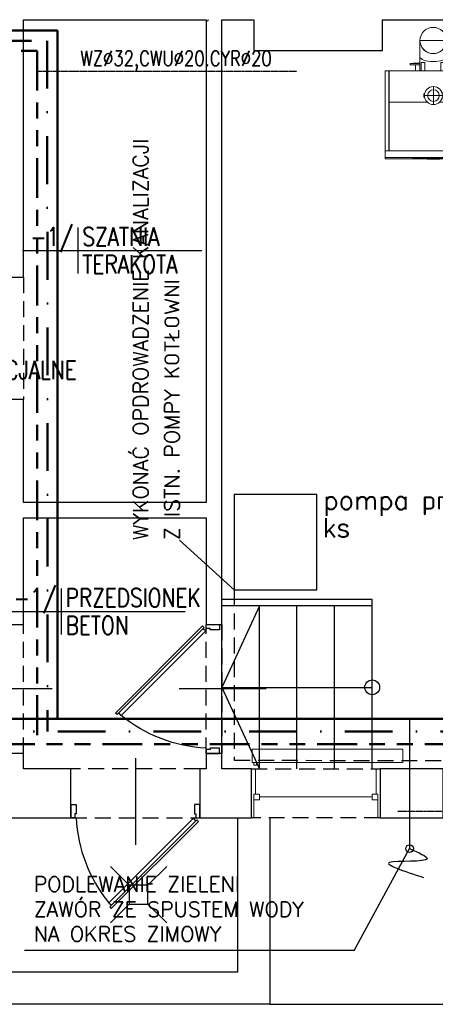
# Model space of a CAD drawing. Header units: millimetres. Extents: x 116 to 15750, y -6945 to 9999.
# Tile 99 of 150: x 3495 to 3826, y 833 to 1619. Entities that reach past the tile are written whole.
import ezdxf
from ezdxf.enums import TextEntityAlignment as Align

# ---------------------------------------------------------------- set-up
doc = ezdxf.new("R2010")
doc.units = ezdxf.units.MM
for name, pattern in [('ACAD_ISO12W100', [21, 12, -3, 0, -3, 0, -3]), ('DASHDOT', [25.4, 12.7, -6.35, 0, -6.35]), ('DASHED', [19.05, 12.7, -6.35]), ('DASHED2', [0.375, 0.25, -0.125]), ('Podwójna kreska', [42.8625, 15.875, -4.7625, 6.35, -4.7625, 6.35, -4.7625])]:
    doc.linetypes.add(name, pattern=pattern)
doc.layers.get('0').update_dxf_attribs({"color": 252})
for name, color, linetype in [('1-OPIS-POM', 252, 'Continuous'), ('1-SCIANA', 252, 'Continuous'), ('I-DRZWI', 252, 'Continuous'), ('I-MEBLE', 252, 'Continuous'), ('I-NAD', 252, 'DASHED'), ('I-OKNA', 252, 'Continuous'), ('I-SCIANA', 252, 'Continuous'), ('I-WIDOK', 252, 'Continuous'), ('IS cwu', 3, 'DASHDOT'), ('IS cwu cyrkulacja', 3, 'ACAD_ISO12W100'), ('IS KAN_S_OPIS', 2, 'Continuous'), ('IS KAN_SAN_RURY', 1, 'Continuous'), ('IS opis woda', 7, 'DASHED2'), ('IS WODA opis', 2, 'Continuous'), ('MK_IS W_CWU', 5, 'DASHED'), ('MK_IS W_Z', 5, 'Continuous')]:
    doc.layers.add(name, color=color, linetype=linetype)
doc.layers.add('I-C.O', color=252, linetype='Continuous', lineweight=15)
doc.layers.add('IS woda w', color=5, linetype='Continuous', lineweight=40)
doc.styles.add('ROMANS', font='romans.shx', dxfattribs={"width": 0.75})
doc.styles.get("Standard").update_dxf_attribs({"font": 'simplex.shx'})
doc.styles.add('TECH', font='simplex.shx')

# ---------------------------------------------------------------- blocks, each defined once
blk = doc.blocks.new('ege')
at = {"lineweight": 0}
for points in [[(3812.13, 1503.03), (3811.94, 1505.16), (3811.35, 1507.15), (3810.4, 1508.94), (3809.13, 1510.5), (3807.58, 1511.78), (3805.79, 1512.75), (3803.82, 1513.36), (3801.7, 1513.57), (3799.6, 1513.36), (3797.64, 1512.75), (3795.86, 1511.78), (3794.31, 1510.5), (3793.02, 1508.94), (3792.04, 1507.15), (3791.4, 1505.16), (3791.15, 1503.03)], [(3970.35, 1503.03), (3970.15, 1505.16), (3969.55, 1507.15), (3968.59, 1508.94), (3967.32, 1510.5), (3965.77, 1511.78), (3963.99, 1512.75), (3962.02, 1513.36), (3959.91, 1513.57), (3957.8, 1513.36), (3955.83, 1512.75), (3954.05, 1511.78), (3952.5, 1510.5), (3951.21, 1508.94), (3950.23, 1507.15), (3949.61, 1505.16), (3949.37, 1503.03)], [(3791.15, 1503.03), (3791.36, 1501.18), (3791.86, 1499.43), (3792.65, 1497.8), (3793.69, 1496.34), (3794.96, 1495.06), (3796.43, 1494.01), (3798.08, 1493.22), (3799.87, 1492.71)], [(3791.15, 1490.12), (3791.15, 1503.03)], [(3791.15, 1503.03), (3791.4, 1500.94), (3792.04, 1498.99), (3793.02, 1497.22), (3794.31, 1495.68), (3795.86, 1494.4), (3797.64, 1493.43), (3799.6, 1492.82), (3801.7, 1492.6), (3803.82, 1492.82), (3805.79, 1493.43), (3807.58, 1494.4), (3809.13, 1495.68), (3810.4, 1497.22), (3811.35, 1498.99), (3811.94, 1500.94), (3812.13, 1503.03)], [(3791.15, 1503.03), (3812.02, 1503.03)], [(3803.52, 1492.71), (3805.34, 1493.22), (3807, 1494.01), (3808.48, 1495.06), (3809.74, 1496.34), (3810.77, 1497.8), (3811.53, 1499.43), (3811.99, 1501.18), (3812.13, 1503.03)], [(3812.13, 1490.12), (3812.13, 1503.03)], [(3949.37, 1503.03), (3949.56, 1501.18), (3950.06, 1499.43), (3950.84, 1497.8), (3951.88, 1496.34), (3953.15, 1495.06), (3954.63, 1494.01), (3956.28, 1493.22), (3958.08, 1492.71)], [(3949.37, 1490.12), (3949.37, 1503.03)], [(3949.37, 1503.03), (3949.61, 1500.94), (3950.23, 1498.99), (3951.21, 1497.22), (3952.5, 1495.68), (3954.05, 1494.4), (3955.83, 1493.43), (3957.8, 1492.82), (3959.91, 1492.6), (3962.02, 1492.82), (3963.99, 1493.43), (3965.77, 1494.4), (3967.32, 1495.68), (3968.59, 1497.22), (3969.55, 1498.99), (3970.15, 1500.94), (3970.35, 1503.03)], [(3949.37, 1503.03), (3970.13, 1503.03)], [(3961.63, 1492.71), (3963.47, 1493.22), (3965.15, 1494.01), (3966.64, 1495.06), (3967.92, 1496.34), (3968.95, 1497.8), (3969.72, 1499.43), (3970.19, 1501.18), (3970.35, 1503.03)], [(3970.35, 1490.12), (3970.35, 1503.03)], [(3791.15, 1478.94), (3791.15, 1490.12)], [(3791.15, 1490.12), (3791.4, 1489.36), (3792.04, 1488.64), (3793.02, 1487.98), (3794.31, 1487.41), (3795.86, 1486.93), (3797.64, 1486.57), (3799.6, 1486.34), (3801.7, 1486.25), (3803.82, 1486.34), (3805.79, 1486.57), (3807.58, 1486.93), (3809.13, 1487.41), (3810.4, 1487.98), (3811.35, 1488.64), (3811.94, 1489.36), (3812.13, 1490.12)], [(3795.13, 1478.94), (3795.13, 1485.5), (3792.23, 1485.5)], [(3792.23, 1478.94), (3792.23, 1485.5)], [(3795.13, 1478.94), (3795.13, 1485.5)], [(3812.34, 1478.94), (3812.34, 1485.5), (3807.83, 1485.5)], [(3807.83, 1478.94), (3807.83, 1485.5)], [(3812.13, 1485.5), (3812.13, 1490.12)], [(3812.34, 1478.94), (3812.34, 1485.5)], [(3949.37, 1478.94), (3949.37, 1490.12)], [(3949.37, 1490.12), (3949.61, 1489.36), (3950.23, 1488.64), (3951.21, 1487.98), (3952.5, 1487.41), (3954.05, 1486.93), (3955.83, 1486.57), (3957.8, 1486.34), (3959.91, 1486.25), (3962.02, 1486.34), (3963.99, 1486.57), (3965.77, 1486.93), (3967.32, 1487.41), (3968.59, 1487.98), (3969.55, 1488.64), (3970.15, 1489.36), (3970.35, 1490.12)], [(3953.35, 1478.94), (3953.35, 1485.5), (3950.34, 1485.5)], [(3950.34, 1478.94), (3950.34, 1485.5)], [(3953.35, 1478.94), (3953.35, 1485.5)], [(3970.56, 1478.94), (3970.56, 1485.5), (3966.04, 1485.5)], [(3966.04, 1478.94), (3966.04, 1485.5)], [(3970.35, 1485.5), (3970.35, 1490.12)], [(3970.56, 1478.94), (3970.56, 1485.5)], [(3763.4, 1414.94), (3763.4, 1478.83)], [(3763.4, 1478.83), (3766.42, 1478.83)], [(3766.42, 1478.83), (3766.42, 1414.94)], [(3766.52, 1478.94), (3837.3, 1478.94)], [(3766.52, 1453.98), (3766.52, 1478.94)], [(3791.15, 1484.75), (3783.41, 1484.75)], [(3783.41, 1483.56), (3783.41, 1484.75)], [(3791.15, 1483.56), (3783.41, 1483.56)], [(3791.15, 1484.96), (3785.99, 1484.96)], [(3785.99, 1484.75), (3785.99, 1484.96)], [(3787.5, 1478.94), (3787.5, 1483.56)], [(3813.42, 1478.94), (3813.42, 1484.1), (3812.34, 1484.1)], [(3813.42, 1478.94), (3813.42, 1484.1)], [(3837.3, 1478.94), (3837.3, 1453.98)], [(3837.3, 1414.94), (3837.3, 1478.83)], [(3840.42, 1478.83), (3837.3, 1478.83)], [(3840.42, 1478.83), (3840.42, 1414.94)], [(3921.52, 1414.94), (3921.52, 1478.83)], [(3921.52, 1478.83), (3924.63, 1478.83)], [(3924.63, 1478.94), (3995.41, 1478.94)], [(3924.63, 1453.98), (3924.63, 1478.94)], [(3924.63, 1478.83), (3924.63, 1414.94)], [(3949.37, 1484.75), (3941.63, 1484.75)], [(3941.63, 1483.56), (3941.63, 1484.75)], [(3949.37, 1483.56), (3941.63, 1483.56)], [(3949.37, 1484.96), (3944.21, 1484.96)], [(3944.21, 1484.75), (3944.21, 1484.96)], [(3945.72, 1478.94), (3945.72, 1483.56)], [(3960.02, 1451.51), (3960.02, 1480.01)], [(3971.53, 1478.94), (3971.53, 1484.1), (3970.56, 1484.1)], [(3971.53, 1478.94), (3971.53, 1484.1)], [(3995.41, 1478.94), (3995.41, 1453.98)], [(3995.52, 1414.94), (3995.52, 1478.83)], [(3998.63, 1478.83), (3995.52, 1478.83)], [(3998.63, 1478.83), (3998.63, 1414.94)], [(3801.91, 1466.35), (3801.91, 1451.94)], [(3766.52, 1453.98), (3796.86, 1453.98)], [(3766.52, 1414.94), (3766.52, 1453.98)], [(3766.52, 1453.98), (3796.86, 1453.98)], [(3794.27, 1457.75), (3794.27, 1460.55)], [(3794.27, 1460.55), (3794.81, 1460.55)], [(3794.27, 1459.15), (3794.7, 1459.15)], [(3794.27, 1459.15), (3822.78, 1459.15)], [(3794.27, 1457.75), (3794.81, 1457.75)], [(3806.97, 1453.98), (3837.3, 1453.98)], [(3806.97, 1453.98), (3837.3, 1453.98)], [(3822.78, 1461.3), (3808.69, 1461.3)], [(3822.78, 1457), (3808.69, 1457)], [(3822.78, 1459.15), (3809.12, 1459.15)], [(3822.78, 1461.3), (3822.78, 1457)], [(3837.3, 1453.98), (3837.3, 1414.94)], [(3924.63, 1453.98), (3954.97, 1453.98)], [(3924.63, 1414.94), (3924.63, 1453.98)], [(3924.63, 1453.98), (3954.97, 1453.98)], [(3952.49, 1457.75), (3952.49, 1460.55)], [(3952.49, 1460.55), (3953.03, 1460.55)], [(3952.49, 1459.15), (3952.92, 1459.15)], [(3952.49, 1457.75), (3953.03, 1457.75)], [(3952.92, 1459.15), (3967.23, 1459.15)], [(3965.18, 1453.98), (3995.41, 1453.98)], [(3965.18, 1453.98), (3995.41, 1453.98)], [(3980.89, 1461.3), (3966.9, 1461.3)], [(3980.89, 1457), (3966.9, 1457)], [(3980.89, 1459.15), (3967.23, 1459.15)], [(3980.89, 1461.3), (3980.89, 1457)], [(3995.41, 1453.98), (3995.41, 1414.94)], [(3763.4, 1414.94), (3766.42, 1414.94)], [(3840.42, 1408.7), (3840.42, 1414.94), (3763.4, 1414.94), (3763.4, 1409.78), (3840.42, 1409.78)], [(3766.52, 1414.94), (3837.3, 1414.94)], [(3840.42, 1414.94), (3837.3, 1414.94)], [(3921.52, 1414.94), (3924.63, 1414.94)], [(3998.63, 1408.7), (3998.63, 1414.94), (3921.52, 1414.94), (3921.52, 1409.78), (3998.63, 1409.78)], [(3924.63, 1414.94), (3995.41, 1414.94)], [(3998.63, 1414.94), (3995.52, 1414.94)], [(3805.46, 1408.7), (3763.4, 1408.7), (3763.4, 1409.78)], [(3785.45, 1409.78), (3785.45, 1409.03)], [(3793.63, 1409.03), (3785.45, 1409.03)], [(3793.63, 1409.78), (3793.63, 1409.03)], [(3793.63, 1409.78), (3793.63, 1409.03)], [(3810.19, 1409.03), (3793.63, 1409.03)], [(3796.96, 1408.7), (3796.96, 1408.49)], [(3797.5, 1408.49), (3796.96, 1408.49)], [(3797.5, 1408.49), (3797.07, 1408.49)], [(3797.5, 1408.7), (3797.5, 1408.49)], [(3797.72, 1408.49), (3797.5, 1408.49)], [(3797.72, 1408.49), (3797.5, 1408.49)], [(3797.72, 1408.7), (3797.72, 1408.49)], [(3798.04, 1408.49), (3797.72, 1408.49)], [(3798.04, 1408.49), (3797.72, 1408.49)], [(3798.04, 1408.7), (3798.04, 1408.49)], [(3798.47, 1408.49), (3798.04, 1408.49)], [(3798.47, 1408.49), (3798.04, 1408.49)], [(3798.47, 1408.7), (3798.47, 1408.49)], [(3798.47, 1408.7), (3798.47, 1408.49)], [(3798.9, 1408.49), (3798.47, 1408.49)], [(3798.9, 1408.49), (3798.58, 1408.49)], [(3798.9, 1408.7), (3798.9, 1408.49)], [(3798.9, 1408.7), (3798.9, 1408.49)], [(3799.22, 1408.7), (3799.22, 1408.49)], [(3800.19, 1408.49), (3799.22, 1408.49)], [(3800.19, 1408.49), (3799.22, 1408.49)], [(3800.19, 1408.7), (3800.19, 1408.49)], [(3800.19, 1408.7), (3800.19, 1408.49)], [(3800.19, 1408.7), (3800.19, 1408.49)], [(3800.19, 1408.7), (3800.19, 1408.49)], [(3800.3, 1408.7), (3800.3, 1408.49)], [(3800.3, 1408.49), (3800.62, 1408.49)], [(3800.3, 1408.49), (3800.4, 1408.49)], [(3800.4, 1408.7), (3800.4, 1408.49), (3800.62, 1408.49)], [(3800.62, 1408.7), (3800.62, 1408.49)], [(3801.37, 1408.49), (3800.62, 1408.49)], [(3801.37, 1408.49), (3800.62, 1408.49)], [(3801.37, 1408.7), (3801.37, 1408.49)], [(3801.37, 1408.7), (3801.37, 1408.49), (3801.48, 1408.49)], [(3801.48, 1408.7), (3801.48, 1408.49)], [(3801.48, 1408.7), (3801.48, 1408.49)], [(3801.48, 1408.7), (3801.48, 1408.49)], [(3801.59, 1408.7), (3801.59, 1408.49)], [(3802.13, 1408.49), (3801.59, 1408.49)], [(3802.13, 1408.49), (3801.59, 1408.49)], [(3802.13, 1408.7), (3802.13, 1408.49)], [(3802.23, 1408.49), (3802.13, 1408.49)], [(3802.23, 1408.49), (3802.13, 1408.49)], [(3802.23, 1408.7), (3802.23, 1408.49)], [(3802.34, 1408.49), (3802.23, 1408.49)], [(3802.34, 1408.49), (3802.23, 1408.49)], [(3802.34, 1408.7), (3802.34, 1408.49)], [(3802.88, 1408.49), (3802.34, 1408.49)], [(3802.88, 1408.49), (3802.34, 1408.49)], [(3802.88, 1408.7), (3802.88, 1408.49)], [(3802.88, 1408.7), (3802.88, 1408.49)], [(3803.42, 1408.49), (3802.88, 1408.49)], [(3803.42, 1408.49), (3802.99, 1408.49)], [(3803.42, 1408.7), (3803.42, 1408.49)], [(3803.85, 1408.49), (3803.42, 1408.49)], [(3803.85, 1408.49), (3803.42, 1408.49)], [(3803.85, 1408.7), (3803.85, 1408.49)], [(3804.28, 1408.49), (3803.85, 1408.49)], [(3804.38, 1408.49), (3803.85, 1408.49)], [(3804.38, 1408.7), (3804.38, 1408.49)], [(3804.38, 1408.7), (3804.38, 1408.49)], [(3804.71, 1408.49), (3804.38, 1408.49)], [(3804.71, 1408.49), (3804.38, 1408.49)], [(3804.71, 1408.7), (3804.71, 1408.49)], [(3805.14, 1408.49), (3804.71, 1408.49)], [(3805.14, 1408.49), (3804.71, 1408.49)], [(3805.14, 1408.7), (3805.14, 1408.49)], [(3805.46, 1408.49), (3805.14, 1408.49)], [(3805.46, 1408.49), (3805.14, 1408.49)], [(3805.46, 1408.92), (3805.89, 1408.92)], [(3805.46, 1408.92), (3805.46, 1408.7)], [(3805.46, 1408.7), (3805.89, 1408.7)], [(3805.46, 1408.7), (3805.46, 1408.49)], [(3805.46, 1408.7), (3805.46, 1408.49)], [(3805.68, 1408.7), (3805.68, 1408.49)], [(3806.11, 1408.49), (3805.68, 1408.49)], [(3805.78, 1408.7), (3805.78, 1408.59)], [(3806, 1408.59), (3805.78, 1408.59)], [(3806.11, 1408.49), (3805.78, 1408.49)], [(3805.89, 1408.92), (3805.89, 1408.7)], [(3808.36, 1408.92), (3805.89, 1408.92)], [(3808.36, 1408.7), (3805.89, 1408.7)], [(3806, 1408.7), (3806, 1408.59)], [(3806.11, 1408.7), (3806.11, 1408.49)], [(3806.54, 1408.49), (3806.11, 1408.49)], [(3806.43, 1408.49), (3806.11, 1408.49)], [(3806.43, 1408.7), (3806.43, 1408.49)], [(3806.86, 1408.49), (3806.43, 1408.49)], [(3806.86, 1408.49), (3806.54, 1408.49)], [(3806.86, 1408.7), (3806.86, 1408.59)], [(3806.86, 1408.7), (3806.86, 1408.59)], [(3807.07, 1408.59), (3806.86, 1408.59)], [(3806.86, 1408.59), (3806.86, 1408.49)], [(3806.86, 1408.59), (3806.86, 1408.49)], [(3807.07, 1408.7), (3807.07, 1408.59)], [(3807.18, 1408.59), (3807.07, 1408.59)], [(3807.18, 1408.7), (3807.18, 1408.59), (3807.4, 1408.59)], [(3807.4, 1408.7), (3807.4, 1408.59)], [(3807.4, 1408.7), (3807.4, 1408.59)], [(3807.4, 1408.7), (3807.4, 1408.59)], [(3808.26, 1408.7), (3808.26, 1408.59)], [(3808.58, 1408.59), (3808.26, 1408.59)], [(3808.36, 1408.92), (3808.9, 1408.92)], [(3808.36, 1408.92), (3808.36, 1408.7)], [(3808.36, 1408.7), (3808.9, 1408.7)], [(3808.58, 1408.7), (3808.58, 1408.59)], [(3808.9, 1408.92), (3808.9, 1408.7)], [(3840.42, 1408.7), (3808.9, 1408.7)], [(3810.19, 1409.78), (3810.19, 1409.03)], [(3810.19, 1409.78), (3810.19, 1409.03)], [(3818.37, 1409.03), (3810.19, 1409.03)], [(3818.37, 1409.78), (3818.37, 1409.03)], [(3963.57, 1408.7), (3921.52, 1408.7), (3921.52, 1409.78)], [(3943.67, 1409.78), (3943.67, 1409.03)], [(3951.85, 1409.03), (3943.67, 1409.03)], [(3951.85, 1409.78), (3951.85, 1409.03)], [(3951.85, 1409.78), (3951.85, 1409.03)], [(3968.3, 1409.03), (3951.85, 1409.03)], [(3955.18, 1408.7), (3955.18, 1408.49)], [(3955.61, 1408.49), (3955.18, 1408.49)], [(3955.61, 1408.49), (3955.18, 1408.49)], [(3955.61, 1408.7), (3955.61, 1408.49)], [(3955.93, 1408.49), (3955.61, 1408.49)], [(3955.93, 1408.49), (3955.61, 1408.49)], [(3955.93, 1408.7), (3955.93, 1408.49)], [(3956.26, 1408.49), (3955.93, 1408.49)], [(3956.15, 1408.49), (3955.93, 1408.49)], [(3956.15, 1408.7), (3956.15, 1408.49)], [(3956.69, 1408.49), (3956.15, 1408.49)], [(3956.58, 1408.49), (3956.26, 1408.49)], [(3956.69, 1408.7), (3956.69, 1408.49)], [(3956.69, 1408.7), (3956.69, 1408.49)], [(3957.12, 1408.49), (3956.69, 1408.49)], [(3957.12, 1408.49), (3956.69, 1408.49)], [(3957.12, 1408.7), (3957.12, 1408.49)], [(3957.12, 1408.7), (3957.12, 1408.49)], [(3957.33, 1408.7), (3957.33, 1408.49)], [(3958.41, 1408.49), (3957.33, 1408.49)], [(3958.3, 1408.49), (3957.44, 1408.49)], [(3958.41, 1408.49), (3958.3, 1408.49)], [(3958.41, 1408.7), (3958.41, 1408.49)], [(3958.41, 1408.7), (3958.41, 1408.49)], [(3958.41, 1408.7), (3958.41, 1408.49)], [(3958.41, 1408.7), (3958.41, 1408.49)], [(3958.41, 1408.7), (3958.41, 1408.49)], [(3958.41, 1408.49), (3958.52, 1408.49)], [(3958.52, 1408.7), (3958.52, 1408.49), (3958.84, 1408.49)], [(3958.52, 1408.49), (3958.84, 1408.49)], [(3958.84, 1408.7), (3958.84, 1408.49)], [(3959.59, 1408.49), (3958.84, 1408.49)], [(3959.59, 1408.49), (3958.84, 1408.49)], [(3959.59, 1408.7), (3959.59, 1408.49)], [(3959.59, 1408.7), (3959.59, 1408.49)], [(3959.59, 1408.7), (3959.59, 1408.49)], [(3959.59, 1408.7), (3959.59, 1408.49)], [(3959.59, 1408.7), (3959.59, 1408.49)], [(3959.81, 1408.7), (3959.81, 1408.49)], [(3960.24, 1408.49), (3959.81, 1408.49)], [(3960.24, 1408.49), (3959.81, 1408.49)], [(3960.24, 1408.7), (3960.24, 1408.49)], [(3960.45, 1408.49), (3960.24, 1408.49)], [(3960.45, 1408.49), (3960.24, 1408.49)], [(3960.45, 1408.7), (3960.45, 1408.49)], [(3960.56, 1408.49), (3960.45, 1408.49)], [(3960.56, 1408.49), (3960.45, 1408.49)], [(3960.56, 1408.7), (3960.56, 1408.49)], [(3960.99, 1408.49), (3960.56, 1408.49)], [(3961.1, 1408.49), (3960.56, 1408.49)], [(3961.1, 1408.7), (3961.1, 1408.49)], [(3961.1, 1408.7), (3961.1, 1408.49)], [(3961.63, 1408.49), (3961.1, 1408.49)], [(3961.63, 1408.49), (3961.2, 1408.49)], [(3961.63, 1408.7), (3961.63, 1408.49)], [(3961.96, 1408.49), (3961.63, 1408.49)], [(3962.06, 1408.49), (3961.63, 1408.49)], [(3962.49, 1408.49), (3961.96, 1408.49)], [(3962.06, 1408.7), (3962.06, 1408.49)], [(3962.49, 1408.49), (3962.06, 1408.49)], [(3962.49, 1408.7), (3962.49, 1408.49)], [(3962.49, 1408.7), (3962.49, 1408.49)], [(3962.92, 1408.49), (3962.49, 1408.49)], [(3962.92, 1408.49), (3962.6, 1408.49)], [(3962.92, 1408.7), (3962.92, 1408.49)], [(3963.36, 1408.49), (3962.92, 1408.49)], [(3963.25, 1408.49), (3962.92, 1408.49)], [(3963.25, 1408.7), (3963.25, 1408.49)], [(3963.68, 1408.49), (3963.25, 1408.49)], [(3963.68, 1408.49), (3963.36, 1408.49)], [(3963.57, 1408.92), (3964.11, 1408.92)], [(3963.57, 1408.92), (3963.57, 1408.7)], [(3963.57, 1408.7), (3964.11, 1408.7)], [(3963.68, 1408.7), (3963.68, 1408.49)], [(3963.68, 1408.7), (3963.68, 1408.49)], [(3963.89, 1408.7), (3963.89, 1408.59)], [(3963.89, 1408.7), (3963.89, 1408.49)], [(3964.22, 1408.59), (3963.89, 1408.59)], [(3964.32, 1408.49), (3963.89, 1408.49)], [(3964.32, 1408.49), (3963.89, 1408.49)], [(3964.11, 1408.92), (3964.11, 1408.7)], [(3966.58, 1408.92), (3964.11, 1408.92)], [(3966.58, 1408.7), (3964.11, 1408.7)], [(3964.22, 1408.7), (3964.22, 1408.59)], [(3964.32, 1408.7), (3964.32, 1408.49)], [(3964.65, 1408.49), (3964.32, 1408.49)], [(3964.65, 1408.49), (3964.32, 1408.49)], [(3964.65, 1408.7), (3964.65, 1408.49)], [(3964.97, 1408.49), (3964.65, 1408.49)], [(3965.08, 1408.49), (3964.65, 1408.49)], [(3964.97, 1408.7), (3964.97, 1408.59)], [(3964.97, 1408.59), (3965.08, 1408.59)], [(3965.08, 1408.7), (3965.08, 1408.59)], [(3965.18, 1408.59), (3965.08, 1408.59)], [(3965.08, 1408.59), (3965.08, 1408.49)], [(3965.08, 1408.59), (3965.08, 1408.49)], [(3965.18, 1408.7), (3965.18, 1408.59)], [(3965.4, 1408.59), (3965.18, 1408.59)], [(3965.4, 1408.7), (3965.4, 1408.59), (3965.51, 1408.59)], [(3965.51, 1408.7), (3965.51, 1408.59)], [(3965.61, 1408.59), (3965.51, 1408.59)], [(3965.61, 1408.7), (3965.61, 1408.59)], [(3965.61, 1408.7), (3965.61, 1408.59)], [(3966.47, 1408.7), (3966.47, 1408.59)], [(3966.69, 1408.59), (3966.47, 1408.59)], [(3966.58, 1408.92), (3967.01, 1408.92)], [(3966.58, 1408.92), (3966.58, 1408.7)], [(3966.58, 1408.7), (3967.01, 1408.7)], [(3966.69, 1408.7), (3966.69, 1408.59)], [(3967.01, 1408.92), (3967.01, 1408.7)], [(3998.63, 1408.7), (3967.01, 1408.7)], [(3968.3, 1409.78), (3968.3, 1409.03)], [(3968.3, 1409.78), (3968.3, 1409.03)], [(3976.48, 1409.03), (3968.3, 1409.03)], [(3976.48, 1409.78), (3976.48, 1409.03)]]:
    blk.add_lwpolyline(points, dxfattribs=at)
for centre, radius in [((3801.91, 1459.15), 7.21), ((3801.91, 1459.15), 4.63), ((3960.08, 1459.15), 7.18), ((3960.02, 1459.15), 4.63)]:
    blk.add_circle(centre, radius, dxfattribs=at)
blk = doc.blocks.new('D90')
blk.add_line((32.6, 45), (-28.01, 45))
for points in [[(-9.17, 87.25), (-9.17, 90), (0.01, 90), (0.01, 86.33), (-6.42, 86.33), (-6.42, 87.25)], [(-72.56, 61.83), (-11.68, 0.94), (-10.61, 2.01), (-71.49, 62.91)], [(-9.18, 2.76), (-9.18, 0), (0, 0), (0, 3.67), (-6.43, 3.67), (-6.43, 2.76)]]:
    blk.add_lwpolyline(points, close=True)
blk.add_lwpolyline([(-11.26, 2.66), (-9.48, 4.45), (-68.56, 63.55), (-70.35, 61.76)])
blk.add_arc((-4.56, -14.51), 100.94, 92.61856, 129.34871)
blk = doc.blocks.new('OPIS-POM')
for p, q in [((0, 25), (0, -25)), ((-60, 0), (135, 0))]:
    blk.add_line(p, q)
at = {"style": 'ROMANS', "width": 0.8, "flags": 4}
blk.add_attdef('NR', text='', height=20, dxfattribs=at).set_placement((-5, 5), align=Align.RIGHT)
blk.add_attdef('NAZWA', (5, 5), '', height=20, dxfattribs=at)
blk.add_attdef('POW.', text='', height=20, dxfattribs=at).set_placement((-5, -5), align=Align.TOP_RIGHT)
blk.add_attdef('POSADZKA', text='', height=20, dxfattribs=at).set_placement((5, -5), align=Align.TOP_LEFT)
blk = doc.blocks.new('kratka')
for p, q in [((-15, 0), (-30, 15)), ((0, 0), (15, 15)), ((-30, -30), (-15, -15)), ((15, -30), (0, -15))]:
    blk.add_line(p, q)
blk.add_lwpolyline([(0, 0), (-15, 0), (-15, -15), (0, -15)], close=True)

msp = doc.modelspace()

# ---------------------------------------------------------------- linework, layer by layer
at = {"color": 251, "lineweight": 0, "true_color": 0x535353}
for points in [[(3643.69, 1617.04), (3645.52, 1618.87)], [(3643.69, 1136.15), (3643.69, 1130.88)], [(3679.72, 1021.06), (3683.06, 1021.06)], [(3782.44, 1021.06), (3779.22, 1021.06)], [(3679.72, 982.02), (3681.77, 982.02)], [(3782.33, 982.02), (3780.51, 982.02)]]:
    msp.add_lwpolyline(points, dxfattribs=at)
at = {"layer": 'I-C.O'}
for points in [[(3680.22, 1036.68), (3800.48, 1036.68), (3800.48, 1026.25)], [(3680.22, 1036.68), (3680.22, 1026.25)], [(3680.22, 1026.25), (3800.48, 1026.25)], [(3681.72, 1026.25), (3681.72, 1023.88), (3683.77, 1023.88)], [(3683.77, 1026.25), (3683.77, 1023.88)]]:
    msp.add_lwpolyline(points, dxfattribs=at)
at = {"layer": 'I-NAD'}
for points in [[(3497.84, 1413.33), (3497.84, 1315.88)], [(3497.84, 1033.43), (3497.84, 1136.15)], [(3643.69, 1033.43), (3643.69, 1136.15)], [(3656.06, 1136.15), (3656.06, 1033.43)], [(3638.53, 1021.06), (3535.81, 1021.06)], [(3679.72, 1021.06), (3782.44, 1021.06)], [(3535.81, 982.02), (3638.53, 982.02)], [(3782.44, 982.02), (3679.72, 982.02)]]:
    msp.add_lwpolyline(points, dxfattribs=at)
at = {"layer": 'I-OKNA', "lineweight": 0}
for points in [[(3683.06, 1000.95), (3683.06, 1021.06)], [(3779.22, 1000.95), (3779.22, 1021.06)], [(3681.77, 982.02), (3681.77, 1000.95), (3686.29, 1000.95)], [(3686.29, 996.43), (3686.29, 1000.95)], [(3686.29, 998.69), (3775.99, 998.69)], [(3775.99, 1000.95), (3780.51, 1000.95)], [(3775.99, 996.43), (3775.99, 1000.95)], [(3780.51, 982.02), (3780.51, 1000.95)], [(3681.77, 996.43), (3686.29, 996.43)], [(3780.51, 996.43), (3775.99, 996.43)]]:
    msp.add_lwpolyline(points, dxfattribs=at)
at = {"layer": 'I-SCIANA', "linetype": 'Continuous', "lineweight": 25}
for points in [[(3473.21, 1413.33), (3473.21, 1413.33), (3497.84, 1413.33), (3497.84, 1618.87)], [(3497.84, 1618.87), (3643.69, 1618.87)], [(3643.69, 1618.87), (3643.69, 1233.71)], [(3643.69, 1221.44), (3643.69, 1136.15), (3656.06, 1136.15), (3656.06, 1618.87)], [(3656.06, 1618.87), (3681.66, 1618.87)], [(3681.66, 1594.24), (3784.38, 1594.24), (3784.38, 1618.87)], [(3681.66, 1618.87), (3681.66, 1594.24)], [(3784.38, 1618.87), (4339.06, 1618.87)], [(3497.84, 1233.71), (3497.84, 1315.88), (3473.21, 1315.88)], [(3643.69, 1233.71), (3497.84, 1233.71)], [(3473.21, 1221.44), (3473.21, 1136.15), (3497.84, 1136.15), (3497.84, 1221.44)], [(3497.84, 1221.44), (3643.69, 1221.44)], [(3497.84, 1021.06), (3497.84, 1033.43), (3473.21, 1033.43)], [(3643.69, 1033.43), (3643.69, 1021.06)], [(3656.06, 1021.06), (3656.06, 1033.43), (3643.69, 1033.43)], [(3473.21, 1021.06), (3449.66, 1021.06), (3449.66, 982.02), (3535.81, 982.02), (3535.81, 1021.06)], [(3535.81, 1021.06), (3497.84, 1021.06)], [(3643.69, 1021.06), (3638.53, 1021.06), (3638.53, 982.02), (3679.72, 982.02), (3679.72, 1021.06)], [(3679.72, 1021.06), (3656.06, 1021.06)]]:
    msp.add_lwpolyline(points, dxfattribs=at)
msp.add_lwpolyline([(3782.44, 982.02), (3832.78, 982.02), (3832.78, 1021.06), (3782.44, 1021.06)], close=True, dxfattribs=at)
at = {"layer": 'I-SCIANA'}
for points in [[(3668.66, 982.02), (3668.66, 858.76)], [(3694.36, 982.02), (3694.36, 833.16)], [(3668.66, 858.76), (3232.19, 858.76)], [(3694.36, 833.16), (3232.19, 833.16)]]:
    msp.add_lwpolyline(points, dxfattribs=at)
at = {"layer": 'I-WIDOK'}
for points in [[(3776.06, 1156.06), (3656.06, 1156.06)], [(3776.06, 1021.06), (3776.06, 1156.06)], [(3656.06, 1021.06), (3656.06, 1151.06)], [(3776.06, 1151.06), (3656.06, 1151.06)], [(3686.06, 1151.06), (3656.06, 1086.06), (3686.06, 1021.06)], [(3686.06, 1021.06), (3686.06, 1151.06)], [(3716.06, 1021.06), (3716.06, 1151.06)], [(3746.06, 1021.06), (3746.06, 1151.06)], [(3656.06, 1086.06), (3776.06, 1086.06)], [(3694.36, 833.16), (4314.42, 833.16), (4314.42, 982.02)]]:
    msp.add_lwpolyline(points, dxfattribs=at)
msp.add_circle((3776.06, 1086.06), 5.91, dxfattribs=at)
at = {"layer": 'IS cwu', "lineweight": 50, "ltscale": 3}
for p, q in [((3161.12, 1602.09), (3516.93, 1602.11)), ((3516.93, 1602.11), (3516.95, 1050.73)), ((397.01, 1050.73), (4397.89, 1050.91))]:
    msp.add_line(p, q, dxfattribs=at)
at = {"layer": 'IS cwu cyrkulacja', "linetype": 'Podwójna kreska', "lineweight": 50, "ltscale": 2}
for p, q in [((3153.11, 1594.11), (3508.93, 1594.11)), ((3508.93, 1594.11), (3508.93, 1040.73)), ((388.99, 1040.73), (4408.02, 1040.73))]:
    msp.add_line(p, q, dxfattribs=at)
at = {"layer": 'IS KAN_S_OPIS'}
for p, q in [((3666, 1164), (3622.29, 1203.56)), ((3761.68, 876.11), (3805.93, 957.37)), ((3761.68, 876.11), (3498.77, 876.11))]:
    msp.add_line(p, q, dxfattribs=at)
at = {"layer": 'IS KAN_SAN_RURY', "linetype": 'DASHED'}
for p, q in [((3666, 1164), (3666, 1028)), ((3666, 1028), (4334.06, 1026.47))]:
    msp.add_line(p, q, dxfattribs=at)
at = {"layer": 'IS KAN_SAN_RURY'}
msp.add_lwpolyline([(3666, 1164), (3732, 1164), (3732, 1240), (3666, 1240)], close=True, dxfattribs=at)
at = {"layer": 'IS opis woda'}
for p, q in [((3716.08, 1577.46), (3508.93, 1577.46)), ((3889.76, 986.97, 53.36), (3796.02, 986.97, 53.36))]:
    msp.add_line(p, q, dxfattribs=at)
at = {"layer": 'IS woda w', "lineweight": 50}
for p, q in [((3169.31, 1610.31), (3525.13, 1610.31)), ((3525.13, 1610.31), (3525.13, 1060.98)), ((405.19, 1060.98), (4387.77, 1060.98))]:
    msp.add_line(p, q, dxfattribs=at)
at = {"layer": 'MK_IS W_CWU', "linetype": 'ByBlock', "ltscale": 2}
msp.add_line((3805.93, 1060.98), (3805.93, 957.37), dxfattribs=at)
msp.add_spline([(3805.93, 957.37), (3819.93, 949.37), (3789.93, 946.37), (3816.93, 934.37)], degree=3, dxfattribs=at)
at = {"layer": 'MK_IS W_Z'}
msp.add_circle((3805.93, 957.37), 3.05, dxfattribs=at)

# ---------------------------------------------------------------- block references
at = {"layer": '1-OPIS-POM', "xscale": 0.7338239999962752, "yscale": 0.7338239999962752, "zscale": 0.7338240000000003}
for p, values in [((3541.19, 1434.68), {'NR': '-1/', 'NAZWA': 'SZATNIA', 'POSADZKA': 'TERAKOTA'}), ((3372.6, 1328.25), {'NR': '-1/', 'NAZWA': 'ZAPLECZE SOCJALNE', 'POSADZKA': 'TERAKOTA'}), ((3527.86, 1146.58), {'NR': '-1/', 'NAZWA': 'PRZEDSIONEK', 'POSADZKA': 'BETON'})]:
    msp.add_blockref('OPIS-POM', p, dxfattribs=at).add_auto_attribs(values)
at = {"layer": '1-SCIANA'}
msp.add_blockref('kratka', (3597.22, 928.13), dxfattribs=at)
at = {"layer": 'I-DRZWI', "xscale": 1.141352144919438, "yscale": 1.141352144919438, "zscale": 1.141352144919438}
msp.add_blockref('D90', (3483.7, 1033.42), dxfattribs=at)
at = {"layer": 'I-DRZWI'}
for p, xscale, yscale, zscale, rotation in [((3654.17, 1136.15), -1.141352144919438, 1.141352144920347, 1.141352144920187, 180), ((3638.54, 992.5), 1.141352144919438, 1.141352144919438, 1.141352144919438, 90)]:
    msp.add_blockref('D90', p, dxfattribs=dict(at, xscale=xscale, yscale=yscale, zscale=zscale, rotation=rotation))
at = {"layer": 'I-MEBLE'}
msp.add_blockref('ege', (23.04, 99.17), dxfattribs=at)

# ---------------------------------------------------------------- texts
at = {"layer": 'IS KAN_S_OPIS', "style": 'TECH'}
for s, p in [('WYKONAĆ OPDROWADZENIE KANALIZACJI', (3597.32, 1203.56)), ('Z ISTN. POMPY KOTŁOWNI', (3622.29, 1203.56))]:
    msp.add_text(s, height=12, rotation=90, dxfattribs=at).set_placement(p)
for s, p in [('PODLEWANIE ZIELENI', (3506.12, 923.02)), ('ZAWÓR ZE SPUSTEM WODY', (3506.12, 903.05)), ('NA OKRES ZIMOWY', (3506.12, 883.29))]:
    msp.add_text(s, height=12, dxfattribs=at).set_placement(p)
at = {"layer": 'IS opis woda', "style": 'TECH', "width": 0.8}
msp.add_text('WZ∅32,CWU∅20.CYR∅20', height=12, dxfattribs=at).set_placement((3543.32, 1581.98, -53.36))
at = {"layer": 'IS WODA opis'}
for s, p in [('pompa przełaczjąca', (3737.12, 1227.99)), ('ks', (3736.62, 1206))]:
    msp.add_text(s, height=15, dxfattribs=at).set_placement(p)

doc.saveas('drawing.dxf')
